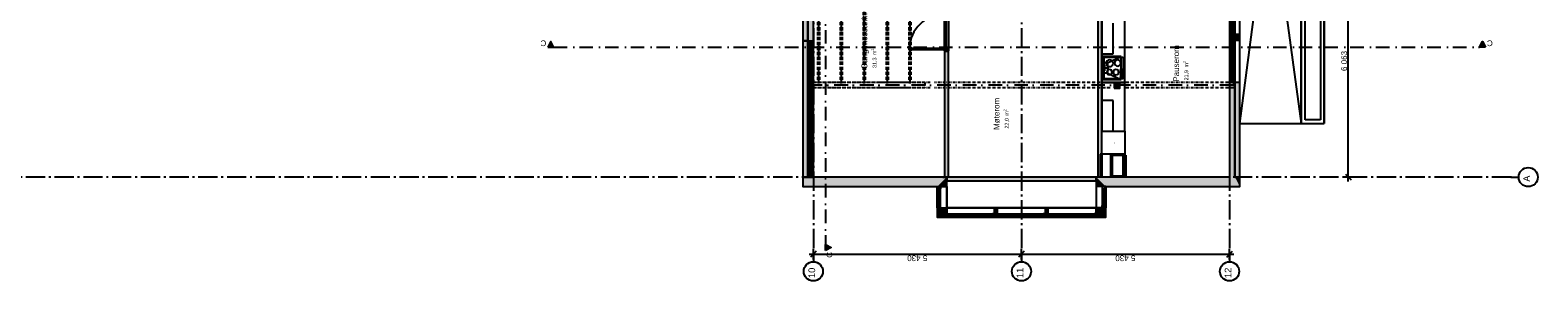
# Model space of a CAD drawing. Header units: millimetres. Extents: x -173281 to 144469, y -85977 to 83288.
# Tile 5 of 256: x -17899 to 21439, y -52589 to -46031. Entities that reach past the tile are written whole.
import ezdxf
from ezdxf.enums import TextEntityAlignment as Align

# ---------------------------------------------------------------- set-up
doc = ezdxf.new("R2010")
doc.units = ezdxf.units.MM
doc.header["$LTSCALE"] = 0.5
doc.header["$MEASUREMENT"] = 0
for name, pattern in [('Akselinje', [1500, 1000, -200, 100, -200]), ('Over snittplan', [260, 150, -50, 10, -50]), ('PLINE', [0]), ('Prikk & stiplet', [1340.555525, 705.555534, -352.777767, 0, -282.222223])]:
    doc.linetypes.add(name, pattern=pattern)
for name, color, linetype in [('06011 MPlan Trinn 3$0$A22_Søyler', 7, 'Continuous'), ('06011 MPlan Trinn 3$0$A22_S\uffbfyler (Skravur)', 7, 'Continuous'), ('06011 MPlan Trinn 3$0$A233', 7, 'Continuous'), ('06011 MPlan Trinn 3$0$A235', 7, 'Continuous'), ('06011 MPlan Trinn 3$0$A23_Yttervegger', 7, 'Continuous'), ('06011 MPlan Trinn 3$0$A23_Yttervegger (Skravur)', 7, 'Continuous'), ('06011 MPlan Trinn 3$0$A24_Innervegger', 7, 'Continuous'), ('06011 MPlan Trinn 3$0$A24_Innervegger (Skravur)', 7, 'Continuous'), ('06011 MPlan Trinn 3$0$A25_Dekker', 7, 'Continuous'), ('06011 MPlan Trinn 3$0$A27_Fast inv.', 7, 'Continuous'), ('06011 MPlan Trinn 3$0$TRAPP', 7, 'Continuous'), ('222- Søyler', 7, 'Continuous'), ('222- Søyler  (Skravur)', 7, 'Continuous'), ('223- Bjelker', 7, 'Continuous'), ('245- Skjørt', 7, 'Continuous'), ('245- Skjørt (Skravur)', 7, 'Continuous'), ('82-- Modullinjer', 7, 'Continuous'), ('842-M___1_50 Målsetting bygning(Nye konstruksjoner)', 7, 'Continuous'), ('852- Snittmarkør', 7, 'Continuous'), ('862- M___Nettoareal', 7, 'Continuous'), ('862- M___Nettoareal(Tekst)', 7, 'Continuous')]:
    doc.layers.add(name, color=color, linetype=linetype)
doc.styles.add('GENERATED_STYLE_1', font='arial.ttf')
doc.styles.add('GENERATED_STYLE_2', font='arial.ttf')
doc.dimstyles.new('GENERATED_STYLE__2', dxfattribs={"dimtxt": 150, "dimasz": 142.5, "dimexe": 0.18, "dimexo": 0.0625, "dimgap": 0, "dimtad": 1, "dimdec": 0, "dimzin": 0, "dimdsep": 46, "dimtxsty": 'GENERATED_STYLE_1', "dimblk": 'ARROWHEAD_6', "dimblk1": 'ARROWHEAD_6', "dimblk2": 'ARROWHEAD_6', "dimcen": 0.09, "dimse1": 1, "dimse2": 1, "dimclrd": 256, "dimclre": 256, "dimclrt": 256, "dimadec": 1, "dimazin": 0, "dimtfac": 1, "dimtdec": 4, "dimtmove": 0, "dimatfit": 3, "dimfxl": 1, "dimtolj": 1, "dimtzin": 0, "dimarcsym": 0})

# ---------------------------------------------------------------- blocks, each defined once
blk = doc.blocks.new('Pauserom__8', base_point=(12124, -46877))
at = {"layer": '862- M___Nettoareal(Tekst)', "insert": (12187, -47346), "char_height": 100, "attachment_point": 1, "rotation": 90, "style": 'GENERATED_STYLE_1'}
blk.add_mtext('\\A1;{\\pql;\\pt0,12050;\\fArial|b0|i0|c0|p0;\\W1.000000;21,9\\fArial|b0|i0|c0|p0;\\W1.000000;\\A1{\\H.66x;\\S^  ;}\\fArial|b0|i0|c0|p0;\\W1.000000; m\\fArial|b0|i0|c0|p0;\\W1.000000;\\A1{\\H.66x;\\S2^  ;}}', dxfattribs=at)
at = {"layer": '862- M___Nettoareal(Tekst)', "style": 'GENERATED_STYLE_1'}
for tag, height, p in [('DUMMY_861', 150, (11927, -46408)), ('ROOM_NAME', 150, (11927, -47380)), ('DUMMY_862', 100, (12163, -47346))]:
    blk.add_attdef(tag, text='', height=height, rotation=90, dxfattribs=at).set_placement(p, align=Align.TOP_LEFT)
blk = doc.blocks.new('Møterom__133', base_point=(7438, -48194))
at = {"layer": '862- M___Nettoareal(Tekst)', "insert": (7502, -48605), "char_height": 100, "attachment_point": 1, "rotation": 90, "style": 'GENERATED_STYLE_1'}
blk.add_mtext('\\A1;{\\pql;\\pt0,12050;\\fArial|b0|i0|c0|p0;\\W1.000000;22,0\\fArial|b0|i0|c0|p0;\\W1.000000;\\A1{\\H.66x;\\S^  ;}\\fArial|b0|i0|c0|p0;\\W1.000000; m\\fArial|b0|i0|c0|p0;\\W1.000000;\\A1{\\H.66x;\\S2^  ;}}', dxfattribs=at)
at = {"layer": '862- M___Nettoareal(Tekst)', "style": 'GENERATED_STYLE_1'}
for tag, height, p in [('DUMMY_861', 150, (7242, -47782)), ('ROOM_NAME', 150, (7242, -48639)), ('DUMMY_862', 100, (7478, -48605))]:
    blk.add_attdef(tag, text='', height=height, rotation=90, dxfattribs=at).set_placement(p, align=Align.TOP_LEFT)
blk = doc.blocks.new('Gang_messanin__134', base_point=(3989, -46299))
at = {"layer": '862- M___Nettoareal(Tekst)', "insert": (4052, -47019), "char_height": 100, "attachment_point": 1, "rotation": 90, "style": 'GENERATED_STYLE_1'}
blk.add_mtext('\\A1;{\\pql;\\pt0,12050;\\fArial|b0|i0|c0|p0;\\W1.000000;31,3\\fArial|b0|i0|c0|p0;\\W1.000000;\\A1{\\H.66x;\\S^  ;}\\fArial|b0|i0|c0|p0;\\W1.000000; m\\fArial|b0|i0|c0|p0;\\W1.000000;\\A1{\\H.66x;\\S2^  ;}}', dxfattribs=at)
at = {"layer": '862- M___Nettoareal(Tekst)', "style": 'GENERATED_STYLE_1'}
for tag, height, p in [('DUMMY_861', 150, (3792, -45579)), ('ROOM_NAME', 150, (3792, -47054)), ('DUMMY_862', 100, (4028, -47019))]:
    blk.add_attdef(tag, text='', height=height, rotation=90, dxfattribs=at).set_placement(p, align=Align.TOP_LEFT)
blk = doc.blocks.new('Standard grid marker[183]', base_point=(2536, 24720))
at = {"layer": '82-- Modullinjer', "linetype": 'Akselinje'}
for p, q in [((2536, 24520), (2536, -51889)), ((2536, -51889), (2536, -52089))]:
    blk.add_line(p, q, dxfattribs=at)
at = {"layer": '82-- Modullinjer', "linetype": 'PLINE'}
blk.add_circle((2536, -52339), 250, dxfattribs=at)
at = {"layer": '82-- Modullinjer', "linetype": 'Akselinje'}
blk.add_point((2536, -51889), dxfattribs=at)
blk.add_point((2536, -51889), dxfattribs=at)
at = {"layer": '82-- Modullinjer', "style": 'GENERATED_STYLE_2'}
for tag, p in [('AC_MarkerText_1_0', (2409, 24930)), ('AC_MarkerText_1_1', (2409, -52379))]:
    blk.add_attdef(tag, text='', height=175, rotation=90, dxfattribs=at).set_placement(p, align=Align.TOP_CENTER)
blk = doc.blocks.new('Standard grid marker[184]', base_point=(13396, 24720))
at = {"layer": '82-- Modullinjer', "linetype": 'Akselinje'}
for p, q in [((13396, 24520), (13396, -51889)), ((13396, -51889), (13396, -52089))]:
    blk.add_line(p, q, dxfattribs=at)
at = {"layer": '82-- Modullinjer', "linetype": 'PLINE'}
blk.add_circle((13396, -52339), 250, dxfattribs=at)
at = {"layer": '82-- Modullinjer', "linetype": 'Akselinje'}
blk.add_point((13396, -51889), dxfattribs=at)
blk.add_point((13396, -51889), dxfattribs=at)
at = {"layer": '82-- Modullinjer', "style": 'GENERATED_STYLE_2'}
for tag, p in [('AC_MarkerText_1_0', (13269, 24930)), ('AC_MarkerText_1_1', (13269, -52379))]:
    blk.add_attdef(tag, text='', height=175, rotation=90, dxfattribs=at).set_placement(p, align=Align.TOP_CENTER)
blk = doc.blocks.new('Standard grid marker[270]', base_point=(7966, 24720))
at = {"layer": '82-- Modullinjer', "linetype": 'Akselinje'}
for p, q in [((7966, 24520), (7966, -51889)), ((7966, -51889), (7966, -52089))]:
    blk.add_line(p, q, dxfattribs=at)
at = {"layer": '82-- Modullinjer', "linetype": 'PLINE'}
blk.add_circle((7966, -52339), 250, dxfattribs=at)
at = {"layer": '82-- Modullinjer', "linetype": 'Akselinje'}
blk.add_point((7966, -51889), dxfattribs=at)
blk.add_point((7966, -51889), dxfattribs=at)
at = {"layer": '82-- Modullinjer', "style": 'GENERATED_STYLE_2'}
for tag, p in [('AC_MarkerText_1_0', (7839, 24930)), ('AC_MarkerText_1_1', (7839, -52379))]:
    blk.add_attdef(tag, text='', height=175, rotation=90, dxfattribs=at).set_placement(p, align=Align.TOP_CENTER)
blk = doc.blocks.new('Standard grid marker[271]', base_point=(20939, -49874))
at = {"layer": '82-- Modullinjer', "linetype": 'Akselinje'}
for p, q in [((-81321, -49874), (-81521, -49874)), ((20739, -49874), (-81321, -49874)), ((20739, -49874), (20939, -49874))]:
    blk.add_line(p, q, dxfattribs=at)
at = {"layer": '82-- Modullinjer', "linetype": 'PLINE'}
for centre in [(-81771, -49874), (21189, -49874)]:
    blk.add_circle(centre, 250, dxfattribs=at)
at = {"layer": '82-- Modullinjer', "linetype": 'Akselinje'}
for p in [(-81321, -49874), (-81321, -49874), (20739, -49874), (20739, -49874)]:
    blk.add_point(p, dxfattribs=at)
at = {"layer": '82-- Modullinjer', "style": 'GENERATED_STYLE_2'}
for tag, p in [('AC_MarkerText_1_1', (-81899, -49914)), ('AC_MarkerText_1_0', (21062, -49914))]:
    blk.add_attdef(tag, text='', height=175, rotation=90, dxfattribs=at).set_placement(p, align=Align.TOP_CENTER)
blk = doc.blocks.new('*D1456')
at = {"layer": '842-M___1_50 Målsetting bygning(Nye konstruksjoner)', "linetype": 'PLINE'}
for p, q in [((2424, -51889), (2536, -51889)), ((2611, -51814), (2461, -51964)), ((2536, -52029), (2536, -51748)), ((2536, -51889), (7966, -51889)), ((8041, -51814), (7891, -51964))]:
    blk.add_line(p, q, dxfattribs=at)
at = {"layer": '842-M___1_50 Målsetting bygning(Nye konstruksjoner)', "insert": (5509, -51919), "char_height": 150, "attachment_point": 7, "rotation": 180, "style": 'GENERATED_STYLE_1'}
blk.add_mtext('\\A1;{\\pql;\\fArial|b0|i0|c0|p0;\\W1.000000;5\xa0430}', dxfattribs=at)
blk = doc.blocks.new('ARROWHEAD_6')
at = {"linetype": 'Continuous'}
for p, q in [((0, 0), (-1, 0)), ((-0.5, -0.5), (0.5, 0.5))]:
    blk.add_line(p, q, dxfattribs=at)
blk = doc.blocks.new('*D1457')
at = {"layer": '842-M___1_50 Målsetting bygning(Nye konstruksjoner)', "linetype": 'PLINE'}
for p, q in [((2536, -51889), (7966, -51889)), ((8041, -51814), (7891, -51964)), ((7966, -52029), (7966, -51748)), ((7966, -51889), (13396, -51889)), ((13321, -51964), (13471, -51814)), ((13396, -52029), (13396, -51748)), ((13396, -51889), (13509, -51889))]:
    blk.add_line(p, q, dxfattribs=at)
at = {"layer": '842-M___1_50 Målsetting bygning(Nye konstruksjoner)', "insert": (10939, -51919), "char_height": 150, "attachment_point": 7, "rotation": 180, "style": 'GENERATED_STYLE_1'}
blk.add_mtext('\\A1;{\\pql;\\fArial|b0|i0|c0|p0;\\W1.000000;5\xa0430}', dxfattribs=at)
blk = doc.blocks.new('*D1458')
at = {"layer": '842-M___1_50 Målsetting bygning(Nye konstruksjoner)', "linetype": 'PLINE'}
for p, q in [((16634, -43812), (16353, -43812)), ((16418, -43737), (16568, -43887)), ((16493, -49874), (16493, -43812)), ((16634, -49874), (16353, -49874)), ((16418, -49799), (16568, -49949)), ((16493, -49987), (16493, -49874))]:
    blk.add_line(p, q, dxfattribs=at)
at = {"layer": '842-M___1_50 Målsetting bygning(Nye konstruksjoner)', "insert": (16463, -47101), "char_height": 150, "attachment_point": 7, "rotation": 90, "style": 'GENERATED_STYLE_1'}
blk.add_mtext('\\A1;{\\pql;\\fArial|b0|i0|c0|p0;\\W1.000000;6\xa0063}', dxfattribs=at)

msp = doc.modelspace()

# ---------------------------------------------------------------- hatches: boundary and pattern name
at = {"linetype": 'Continuous'}
for points in [[(9961.8, -45024.4), (9961.8, -49874.4), (9976.8, -49874.4), (9976.8, -45024.4)], [(9976.8, -45024.4), (9976.8, -49874.4), (10046.8, -49874.4), (10046.8, -45024.4)], [(10061.8, -49874.4), (10061.8, -45024.4), (10046.8, -45024.4), (10046.8, -49874.4)], [(5961.8, -46584.4), (5961.8, -49874.4), (5976.8, -49874.4), (5976.8, -46584.4)], [(5976.8, -46584.4), (5976.8, -49874.4), (6046.8, -49874.4), (6046.8, -46584.4)], [(6061.8, -49874.4), (6061.8, -46584.4), (6046.8, -46584.4), (6046.8, -49874.4)], [(10386.8, -47549.4), (10536.8, -47549.4), (10536.8, -47399.4), (10386.8, -47399.4)]]:
    msp.add_hatch(color=256, dxfattribs=at).paths.add_polyline_path(points)
at = {"layer": '06011 MPlan Trinn 3$0$A22_S\uffbfyler (Skravur)', "linetype": 'Continuous'}
msp.add_hatch(color=256, dxfattribs=at).paths.add_polyline_path([(10386.8, -47549.4), (10536.8, -47549.4), (10536.8, -47399.4), (10386.8, -47399.4)])
at = {"layer": '06011 MPlan Trinn 3$0$A23_Yttervegger (Skravur)', "linetype": 'Continuous'}
for points in [[(2396.1, -46309.4), (2396.1, -41147), (2266.1, -41147), (2266.1, -46309.4)], [(2536.1, -41147), (2396.1, -41147), (2396.1, -46309.4), (2536.1, -46309.4)], [(2396.1, -49874.4), (2396.1, -46309.4), (2266.1, -46309.4), (2266.1, -49874.4)], [(13396.1, -46299.4), (13536.1, -46299.4), (13536.1, -46149.4), (13396.1, -46149.4)], [(13666.1, -46299.4), (13666.1, -46149.4), (13536.1, -46149.4), (13536.1, -46299.4)], [(2536.1, -47364.4), (2396.1, -47364.4), (2396.1, -47614.4), (2536.1, -47614.4)], [(13396.1, -49874.4), (13536.1, -49874.4), (13536.1, -47399.4), (13396.1, -47399.4)], [(13666.1, -49874.4), (13666.1, -47399.4), (13536.1, -47399.4), (13536.1, -49874.4)], [(2536.1, -48669.4), (2396.1, -48669.4), (2396.1, -48819.4), (2536.1, -48819.4)], [(6016.1, -49874.4), (2266.1, -49874.4), (2266.1, -50124.4), (5766.1, -50124.4)], [(6016.1, -49874.4), (5766.1, -50124.4), (6016.1, -50124.4)], [(13536.1, -49874.4), (9916.1, -49874.4), (10166.1, -50124.4), (13666.1, -50124.4)], [(9916.1, -50124.4), (10166.1, -50124.4), (9916.1, -49874.4)], [(13536.1, -49874.4), (13666.1, -50124.4), (13666.1, -49874.4)], [(6016.1, -50674.4), (5766.1, -50674.4), (5766.1, -50924.4)], [(6016.1, -50674.4), (5766.1, -50924.4), (6016.1, -50924.4)], [(7266.1, -50674.4), (7266.1, -50924.4), (7341.1, -50924.4), (7341.1, -50674.4)], [(8591.1, -50674.4), (8591.1, -50924.4), (8666.1, -50924.4), (8666.1, -50674.4)], [(9916.1, -50674.4), (10166.1, -50924.4), (10166.1, -50674.4)], [(9916.1, -50674.4), (9916.1, -50924.4), (10166.1, -50924.4)]]:
    msp.add_hatch(color=256, dxfattribs=at).paths.add_polyline_path(points)
at = {"layer": '06011 MPlan Trinn 3$0$A24_Innervegger (Skravur)', "linetype": 'Continuous'}
for points in [[(9961.8, -45024.4), (9961.8, -49874.4), (9976.8, -49874.4), (9976.8, -45024.4)], [(9976.8, -45024.4), (9976.8, -49874.4), (10046.8, -49874.4), (10046.8, -45024.4)], [(10061.8, -49874.4), (10061.8, -45024.4), (10046.8, -45024.4), (10046.8, -49874.4)]]:
    msp.add_hatch(color=256, dxfattribs=at).paths.add_polyline_path(points)
at = {"layer": '222- Søyler  (Skravur)', "linetype": 'Continuous'}
h = msp.add_hatch(dxfattribs=at)
h.set_pattern_fill('Skrålinjer_3', color=256, style=0, pattern_type=2)
h.set_pattern_definition([(45, (0, 0), (-127.2792, 127.2792), [])])
h.paths.add_polyline_path([(10391.8, -47544.4), (10531.8, -47544.4), (10531.8, -47404.4), (10391.8, -47404.4)])
at = {"layer": '245- Skjørt (Skravur)', "linetype": 'Continuous'}
h = msp.add_hatch(dxfattribs=at)
h.set_pattern_fill('Prikker_tett', color=256, style=0, pattern_type=2)
h.set_pattern_definition([(0, (0, 0), (0, 43.30127), [0, -25]), (0, (12.5, 21.65), (0, 43.30127), [0, -25])])
h.paths.add_polyline_path([(9916.1, -49874.4), (6016.1, -49874.4), (6016.1, -49974.4), (9916.1, -49974.4)])
at = {"layer": '852- Snittmarkør', "linetype": 'Continuous'}
for points in [[(-4389.3, -46480), (-4239.3, -46480), (-4314.3, -46330)], [(20069.7, -46480), (19994.7, -46330), (19919.7, -46480)], [(2850.7, -51789.6), (3000.7, -51714.6), (2850.7, -51639.6)]]:
    msp.add_hatch(color=256, dxfattribs=at).paths.add_polyline_path(points)

# ---------------------------------------------------------------- linework, layer by layer
at = {"linetype": 'PLINE'}
for p, q in [((9961.8, -45024.4), (9961.8, -49874.4)), ((10061.8, -49874.4), (10061.8, -45024.4)), ((5961.8, -45584.4), (5961.8, -46574.4)), ((5961.8, -46501.4), (5961.8, -45615.4)), ((6003.8, -46543.4), (6003.8, -45615.4)), ((6053.8, -45615.4), (6053.8, -46543.4)), ((6061.8, -45584.4), (6061.8, -46574.4)), ((10062.1, -45849.4), (10062.1, -46649.4)), ((10362.3, -46649.4), (10362.3, -45849.4)), ((5033.8, -46501.4), (5961.8, -46501.4)), ((5961.8, -46543.4), (5033.8, -46543.4)), ((5961.8, -46501.4), (5961.8, -46543.4)), ((5961.8, -46574.4), (5961.8, -46543.4)), ((5961.8, -46543.4), (6003.8, -46543.4)), ((6053.8, -46574.4), (5961.8, -46574.4)), ((5961.8, -46584.4), (5961.8, -49874.4)), ((5961.8, -46584.4), (5961.9, -46584.4)), ((5961.8, -46584.4), (5976.8, -46584.4)), ((5976.8, -46584.4), (6046.8, -46584.4)), ((6003.8, -46543.4), (6003.8, -46531.4)), ((6003.8, -46531.4), (6053.8, -46531.4)), ((6046.8, -46584.4), (6053.8, -46584.4)), ((6053.8, -46531.4), (6053.8, -46574.4)), ((6053.8, -46584.4), (6061.8, -46584.4)), ((6061.8, -49874.4), (6061.8, -46584.4)), ((10569.8, -46719), (10061.8, -46719)), ((10061.8, -46719), (10061.8, -47319)), ((10062.1, -46649.4), (10362.3, -46649.4)), ((10119.8, -47307.4), (10119.8, -46735.4)), ((10119.8, -46735.4), (10621.8, -46735.4)), ((10211.8, -46884), (10569.8, -46719)), ((10569.8, -47319), (10569.8, -46719)), ((10621.8, -46735.4), (10621.8, -47307.4)), ((10211.8, -46884), (10061.8, -46884)), ((10211.8, -47154), (10061.8, -47154)), ((10093.6, -47019), (10246, -47019)), ((10136.8, -46942.8), (10136.8, -47095.2)), ((10211.8, -46884), (10211.8, -47154)), ((10211.8, -47154), (10569.8, -47319)), ((10061.8, -47319), (10569.8, -47319)), ((10621.8, -47307.4), (10119.8, -47307.4)), ((10386.8, -47549.4), (10536.8, -47399.4)), ((10536.8, -47549.4), (10386.8, -47399.4)), ((10362.3, -47874.4), (10062.1, -47874.4)), ((10062.1, -47874.4), (10062.1, -48674.4)), ((10362.3, -48674.4), (10362.3, -47874.4)), ((10061.8, -49274.4), (10061.8, -48674.4)), ((10061.8, -48674.4), (10661.8, -48674.4)), ((10061.8, -49274.4), (10061.8, -48674.4)), ((10061.8, -48674.4), (10661.8, -48674.4)), ((10062.1, -48674.4), (10362.3, -48674.4)), ((10661.8, -48674.4), (10661.8, -49274.4)), ((10661.8, -48674.4), (10661.8, -49274.4)), ((10061.8, -49274.4), (10061.8, -49874.4)), ((10661.8, -49274.4), (10061.8, -49274.4)), ((10661.8, -49274.4), (10061.8, -49274.4)), ((10661.8, -49274.4), (10061.8, -49274.4)), ((10339.9, -49851.7), (10339.9, -49301.7)), ((10339.9, -49301.7), (10683.5, -49301.7)), ((10339.9, -49301.7), (10683.5, -49301.7)), ((10339.9, -49851.7), (10339.9, -49301.7)), ((10661.8, -49274.4), (10661.8, -49874.4)), ((10663.1, -49851.7), (10663.1, -49301.7)), ((10683.5, -49301.7), (10684.6, -49301.8)), ((10683.5, -49301.7), (10684.9, -49301.8)), ((10684.6, -49301.8), (10685.7, -49302.1)), ((10684.9, -49301.8), (10686.3, -49302.3)), ((10685.7, -49302.1), (10686.7, -49302.6)), ((10686.3, -49302.3), (10687.5, -49303.1)), ((10686.7, -49302.6), (10687.6, -49303.3)), ((10687.5, -49303.1), (10688.5, -49304.2)), ((10687.6, -49303.3), (10688.4, -49304.1)), ((10688.4, -49304.1), (10689, -49305.1)), ((10688.5, -49304.2), (10689.3, -49305.5)), ((10689, -49305.1), (10689.5, -49306.2)), ((10689.3, -49305.5), (10689.7, -49307)), ((10689.5, -49306.2), (10689.8, -49307.3)), ((10689.7, -49307), (10689.9, -49308.5)), ((10689.8, -49307.3), (10689.9, -49308.5)), ((10689.9, -49308.5), (10689.9, -49844.8)), ((10689.9, -49709.2), (10689.9, -49308.5)), ((10689.9, -49709.2), (10663.1, -49709.2)), ((10689.9, -49713.8), (10663.1, -49713.8)), ((10689.9, -49844.8), (10689.9, -49713.8))]:
    msp.add_line(p, q, dxfattribs=at)
at = {"linetype": 'PLINE', "flags": 128}
for points in [[(10061.8, -45049.4), (10062.5, -47399.4), (10661.9, -47399.4), (10661.9, -45049.4)], [(10061.5, -47399.4), (10061.8, -48674.4), (10661.9, -48674.4), (10661.9, -47399.4)], [(10386.8, -47549.4), (10536.8, -47549.4), (10536.8, -47399.4), (10386.8, -47399.4)]]:
    msp.add_lwpolyline(points, close=True, dxfattribs=at)
at = {"linetype": 'PLINE'}
for centre in [(10576.1, -47066.1), (10576.1, -47129.6), (10576.1, -47193.1), (10576.1, -47256.6)]:
    msp.add_circle(centre, 25.4, dxfattribs=at)
for centre, radius, start, end in [((5961.8, -46543.4), 928, 90, 177.40599), ((10267.8, -46896.4), 90, 90, 270), ((10267.8, -46896.4), 90, 270, 90), ((10477.8, -46890.4), 80, 90, 270), ((10477.8, -46890.4), 80, 270, 90), ((10263.8, -47130.4), 70, 90, 270), ((10263.8, -47130.4), 70, 270, 90), ((10432.8, -47130.4), 70, 90, 270), ((10432.8, -47130.4), 70, 270, 90)]:
    msp.add_arc(centre, radius, start, end, dxfattribs=at)
at = {"layer": '06011 MPlan Trinn 3$0$A22_Søyler', "linetype": 'PLINE'}
for p, q in [((10386.8, -47549.4), (10536.8, -47399.4)), ((10536.8, -47549.4), (10386.8, -47399.4))]:
    msp.add_line(p, q, dxfattribs=at)
at = {"layer": '06011 MPlan Trinn 3$0$A22_Søyler', "linetype": 'PLINE', "flags": 128}
msp.add_lwpolyline([(10386.8, -47549.4), (10536.8, -47549.4), (10536.8, -47399.4), (10386.8, -47399.4)], close=True, dxfattribs=at)
at = {"layer": '06011 MPlan Trinn 3$0$A233', "linetype": 'PLINE'}
for p, q in [((13446.1, -46149.4), (13446.1, -45049.4)), ((13494.1, -46110.4), (13494.1, -45088.4)), ((13518.1, -45088.4), (13518.1, -46110.4)), ((13536.1, -46149.4), (13536.1, -45049.4)), ((13536.1, -46149.4), (13536.1, -45049.4)), ((13666.1, -46149.4), (13666.1, -45049.4)), ((2396.1, -46309.4), (2486.1, -46309.4)), ((2396.1, -46347.4), (2396.1, -46309.4)), ((2396.1, -47364.4), (2396.1, -46309.4)), ((2450.1, -46347.4), (2396.1, -46347.4)), ((2414.1, -46348.4), (2414.1, -47325.4)), ((2438.1, -46348.4), (2414.1, -46348.4)), ((2438.1, -47325.4), (2438.1, -46348.4)), ((2450.1, -46366.4), (2450.1, -46347.4)), ((2486.1, -46366.4), (2450.1, -46366.4)), ((2486.1, -46309.4), (2486.1, -46366.4)), ((2486.1, -47364.4), (2486.1, -46309.4)), ((13446.1, -46149.4), (13446.1, -46092.4)), ((13446.1, -46092.4), (13482.1, -46092.4)), ((13536.1, -46149.4), (13446.1, -46149.4)), ((13536.1, -46299.4), (13446.1, -46299.4)), ((13446.1, -46299.4), (13446.1, -46356.4)), ((13446.1, -47399.4), (13446.1, -46299.4)), ((13446.1, -46356.4), (13482.1, -46356.4)), ((13482.1, -46092.4), (13482.1, -46111.4)), ((13482.1, -46111.4), (13536.1, -46111.4)), ((13482.1, -46356.4), (13482.1, -46337.4)), ((13482.1, -46337.4), (13536.1, -46337.4)), ((13518.1, -46110.4), (13494.1, -46110.4)), ((13494.1, -47360.4), (13494.1, -46338.4)), ((13494.1, -46338.4), (13518.1, -46338.4)), ((13518.1, -46338.4), (13518.1, -47360.4)), ((13536.1, -46111.4), (13536.1, -46149.4)), ((13666.1, -46149.4), (13536.1, -46149.4)), ((13536.1, -46337.4), (13536.1, -46299.4)), ((13536.1, -47399.4), (13536.1, -46299.4)), ((13666.1, -46299.4), (13536.1, -46299.4)), ((13536.1, -47399.4), (13536.1, -46299.4)), ((13666.1, -47399.4), (13666.1, -46299.4)), ((2450.1, -47326.4), (2396.1, -47326.4)), ((2396.1, -47326.4), (2396.1, -47364.4)), ((2396.1, -47364.4), (2486.1, -47364.4)), ((2414.1, -47325.4), (2438.1, -47325.4)), ((2486.1, -47307.4), (2450.1, -47307.4)), ((2450.1, -47307.4), (2450.1, -47326.4)), ((2486.1, -47364.4), (2486.1, -47307.4)), ((13446.1, -47399.4), (13446.1, -47342.4)), ((13446.1, -47342.4), (13482.1, -47342.4)), ((13536.1, -47399.4), (13446.1, -47399.4)), ((13482.1, -47342.4), (13482.1, -47361.4)), ((13482.1, -47361.4), (13536.1, -47361.4)), ((13518.1, -47360.4), (13494.1, -47360.4)), ((13536.1, -47361.4), (13536.1, -47399.4)), ((13666.1, -47399.4), (13536.1, -47399.4)), ((2396.1, -47614.4), (2486.1, -47614.4)), ((2396.1, -47652.4), (2396.1, -47614.4)), ((2396.1, -47614.4), (2396.1, -48669.4)), ((2450.1, -47652.4), (2396.1, -47652.4)), ((2414.1, -48630.4), (2414.1, -47653.4)), ((2414.1, -47653.4), (2438.1, -47653.4)), ((2438.1, -47653.4), (2438.1, -48630.4)), ((2450.1, -47671.4), (2450.1, -47652.4)), ((2486.1, -47671.4), (2450.1, -47671.4)), ((2486.1, -47614.4), (2486.1, -47671.4)), ((2486.1, -47614.4), (2486.1, -48669.4)), ((2450.1, -48631.4), (2396.1, -48631.4)), ((2396.1, -48631.4), (2396.1, -48669.4)), ((2396.1, -48669.4), (2486.1, -48669.4)), ((2438.1, -48630.4), (2414.1, -48630.4)), ((2486.1, -48612.4), (2450.1, -48612.4)), ((2450.1, -48612.4), (2450.1, -48631.4)), ((2486.1, -48669.4), (2486.1, -48612.4)), ((2396.1, -48819.4), (2486.1, -48819.4)), ((2396.1, -48857.4), (2396.1, -48819.4)), ((2396.1, -48819.4), (2396.1, -49874.4)), ((2450.1, -48857.4), (2396.1, -48857.4)), ((2414.1, -49835.4), (2414.1, -48858.4)), ((2414.1, -48858.4), (2438.1, -48858.4)), ((2438.1, -48858.4), (2438.1, -49835.4)), ((2450.1, -48876.4), (2450.1, -48857.4)), ((2486.1, -48876.4), (2450.1, -48876.4)), ((2486.1, -48819.4), (2486.1, -48876.4)), ((2486.1, -48819.4), (2486.1, -49874.4)), ((2450.1, -49836.4), (2396.1, -49836.4)), ((2396.1, -49836.4), (2396.1, -49874.4)), ((2396.1, -49874.4), (2486.1, -49874.4)), ((2438.1, -49835.4), (2414.1, -49835.4)), ((2486.1, -49817.4), (2450.1, -49817.4)), ((2450.1, -49817.4), (2450.1, -49836.4)), ((2486.1, -49874.4), (2486.1, -49817.4)), ((5766.1, -50124.4), (5856.1, -50124.4)), ((5766.1, -50162.4), (5766.1, -50124.4)), ((5766.1, -50674.4), (5766.1, -50124.4)), ((5820.1, -50162.4), (5766.1, -50162.4)), ((5784.1, -50163.4), (5784.1, -50635.4)), ((5808.1, -50163.4), (5784.1, -50163.4)), ((5808.1, -50635.4), (5808.1, -50163.4)), ((5820.1, -50181.4), (5820.1, -50162.4)), ((5856.1, -50181.4), (5820.1, -50181.4)), ((5856.1, -50124.4), (5856.1, -50181.4)), ((5856.1, -50674.4), (5856.1, -50124.4)), ((10166.1, -50124.4), (10076.1, -50124.4)), ((10076.1, -50124.4), (10076.1, -50181.4)), ((10076.1, -50124.4), (10076.1, -50674.4)), ((10076.1, -50181.4), (10112.1, -50181.4)), ((10112.1, -50181.4), (10112.1, -50162.4)), ((10112.1, -50162.4), (10166.1, -50162.4)), ((10148.1, -50163.4), (10124.1, -50163.4)), ((10124.1, -50163.4), (10124.1, -50635.4)), ((10148.1, -50635.4), (10148.1, -50163.4)), ((10166.1, -50162.4), (10166.1, -50124.4)), ((10166.1, -50124.4), (10166.1, -50674.4)), ((5820.1, -50636.4), (5766.1, -50636.4)), ((5766.1, -50636.4), (5766.1, -50674.4)), ((5766.1, -50674.4), (5856.1, -50674.4)), ((5784.1, -50635.4), (5808.1, -50635.4)), ((5856.1, -50617.4), (5820.1, -50617.4)), ((5820.1, -50617.4), (5820.1, -50636.4)), ((5856.1, -50674.4), (5856.1, -50617.4)), ((10076.1, -50674.4), (10076.1, -50617.4)), ((10076.1, -50617.4), (10112.1, -50617.4)), ((10166.1, -50674.4), (10076.1, -50674.4)), ((10112.1, -50617.4), (10112.1, -50636.4)), ((10112.1, -50636.4), (10166.1, -50636.4)), ((10124.1, -50635.4), (10148.1, -50635.4)), ((10166.1, -50636.4), (10166.1, -50674.4)), ((6016.1, -50924.4), (6016.1, -50834.4)), ((6016.1, -50834.4), (6073.1, -50834.4)), ((6016.1, -50834.4), (7266.1, -50834.4)), ((6054.1, -50924.4), (6016.1, -50924.4)), ((6016.1, -50924.4), (7266.1, -50924.4)), ((6073.1, -50870.4), (6054.1, -50870.4)), ((6054.1, -50870.4), (6054.1, -50924.4)), ((6055.1, -50906.4), (6055.1, -50882.4)), ((6055.1, -50882.4), (7227.1, -50882.4)), ((7227.1, -50906.4), (6055.1, -50906.4)), ((6073.1, -50834.4), (6073.1, -50870.4)), ((7266.1, -50834.4), (7209.1, -50834.4)), ((7209.1, -50834.4), (7209.1, -50870.4)), ((7209.1, -50870.4), (7228.1, -50870.4)), ((7227.1, -50882.4), (7227.1, -50906.4)), ((7228.1, -50870.4), (7228.1, -50924.4)), ((7228.1, -50924.4), (7266.1, -50924.4)), ((7266.1, -50924.4), (7266.1, -50834.4)), ((7341.1, -50924.4), (7341.1, -50834.4)), ((7341.1, -50834.4), (7398.1, -50834.4)), ((7341.1, -50834.4), (8591.1, -50834.4)), ((7379.1, -50924.4), (7341.1, -50924.4)), ((7341.1, -50924.4), (8591.1, -50924.4)), ((7398.1, -50870.4), (7379.1, -50870.4)), ((7379.1, -50870.4), (7379.1, -50924.4)), ((7380.1, -50906.4), (7380.1, -50882.4)), ((7380.1, -50882.4), (8552.1, -50882.4)), ((8552.1, -50906.4), (7380.1, -50906.4)), ((7398.1, -50834.4), (7398.1, -50870.4)), ((8591.1, -50834.4), (8534.1, -50834.4)), ((8534.1, -50834.4), (8534.1, -50870.4)), ((8534.1, -50870.4), (8553.1, -50870.4)), ((8552.1, -50882.4), (8552.1, -50906.4)), ((8553.1, -50870.4), (8553.1, -50924.4)), ((8553.1, -50924.4), (8591.1, -50924.4)), ((8591.1, -50924.4), (8591.1, -50834.4)), ((8666.1, -50924.4), (8666.1, -50834.4)), ((8666.1, -50834.4), (8723.1, -50834.4)), ((8666.1, -50834.4), (9916.1, -50834.4)), ((8704.1, -50924.4), (8666.1, -50924.4)), ((8666.1, -50924.4), (9916.1, -50924.4)), ((8723.1, -50870.4), (8704.1, -50870.4)), ((8704.1, -50870.4), (8704.1, -50924.4)), ((8705.1, -50906.4), (8705.1, -50882.4)), ((8705.1, -50882.4), (9877.1, -50882.4)), ((9877.1, -50906.4), (8705.1, -50906.4)), ((8723.1, -50834.4), (8723.1, -50870.4)), ((9916.1, -50834.4), (9859.1, -50834.4)), ((9859.1, -50834.4), (9859.1, -50870.4)), ((9859.1, -50870.4), (9878.1, -50870.4)), ((9877.1, -50882.4), (9877.1, -50906.4)), ((9878.1, -50870.4), (9878.1, -50924.4)), ((9878.1, -50924.4), (9916.1, -50924.4)), ((9916.1, -50924.4), (9916.1, -50834.4))]:
    msp.add_line(p, q, dxfattribs=at)
at = {"layer": '06011 MPlan Trinn 3$0$A235', "linetype": 'PLINE'}
msp.add_line((5033.8, -46543.4), (5033.8, -46501.4), dxfattribs=at)
at = {"layer": '06011 MPlan Trinn 3$0$A23_Yttervegger', "linetype": 'PLINE'}
for p, q in [((2266.1, -41147), (2266.1, -46309.4)), ((2396.1, -46309.4), (2396.1, -41147)), ((2396.1, -41147), (2396.1, -46309.4)), ((2536.1, -46309.4), (2536.1, -41147)), ((13396.1, -45049.4), (13396.1, -46149.4)), ((13536.1, -46149.4), (13536.1, -45049.4)), ((13536.1, -45049.4), (13536.1, -46149.4)), ((13666.1, -46149.4), (13666.1, -45049.4)), ((2266.1, -46309.4), (2396.1, -46309.4)), ((2396.1, -46309.4), (2266.1, -46309.4)), ((2266.1, -46309.4), (2266.1, -49874.4)), ((2396.1, -49874.4), (2396.1, -46309.4)), ((2396.1, -46309.4), (2536.1, -46309.4)), ((2396.1, -46309.4), (2396.1, -47364.4)), ((2536.1, -47364.4), (2536.1, -46309.4)), ((13536.1, -46149.4), (13396.1, -46149.4)), ((13396.1, -46149.4), (13396.1, -46299.4)), ((13536.1, -46299.4), (13396.1, -46299.4)), ((13396.1, -46299.4), (13396.1, -47399.4)), ((13536.1, -46299.4), (13536.1, -46149.4)), ((13666.1, -46149.4), (13536.1, -46149.4)), ((13536.1, -46149.4), (13536.1, -46299.4)), ((13536.1, -47399.4), (13536.1, -46299.4)), ((13666.1, -46299.4), (13536.1, -46299.4)), ((13536.1, -46299.4), (13536.1, -47399.4)), ((13666.1, -46299.4), (13666.1, -46149.4)), ((13666.1, -47399.4), (13666.1, -46299.4)), ((2396.1, -47364.4), (2536.1, -47364.4)), ((2396.1, -47364.4), (2396.1, -47614.4)), ((2536.1, -47614.4), (2536.1, -47364.4)), ((13536.1, -47399.4), (13396.1, -47399.4)), ((13396.1, -47399.4), (13396.1, -49874.4)), ((13536.1, -49874.4), (13536.1, -47399.4)), ((13666.1, -47399.4), (13536.1, -47399.4)), ((13536.1, -47399.4), (13536.1, -49874.4)), ((13666.1, -49874.4), (13666.1, -47399.4)), ((2396.1, -47614.4), (2536.1, -47614.4)), ((2396.1, -47614.4), (2396.1, -48669.4)), ((2536.1, -48669.4), (2536.1, -47614.4)), ((2396.1, -48669.4), (2536.1, -48669.4)), ((2396.1, -48669.4), (2396.1, -48819.4)), ((2536.1, -48819.4), (2536.1, -48669.4)), ((2396.1, -48819.4), (2536.1, -48819.4)), ((2396.1, -48819.4), (2396.1, -49874.4)), ((2536.1, -49874.4), (2536.1, -48819.4)), ((2266.1, -49874.4), (2396.1, -49874.4)), ((2396.1, -49874.4), (2266.1, -49874.4)), ((2266.1, -49874.4), (2266.1, -50124.4)), ((2396.1, -49874.4), (2536.1, -49874.4)), ((6016.1, -49874.4), (2536.1, -49874.4)), ((6016.1, -50124.4), (6016.1, -49874.4)), ((13396.1, -49874.4), (9916.1, -49874.4)), ((9916.1, -49874.4), (9916.1, -50124.4)), ((13536.1, -49874.4), (13666.1, -49874.4)), ((13666.1, -50124.4), (13666.1, -49874.4)), ((2266.1, -50124.4), (5766.1, -50124.4)), ((5766.1, -50124.4), (6016.1, -50124.4)), ((5766.1, -50124.4), (5766.1, -50674.4)), ((6016.1, -50674.4), (6016.1, -50124.4)), ((10166.1, -50124.4), (9916.1, -50124.4)), ((9916.1, -50124.4), (9916.1, -50674.4)), ((10166.1, -50124.4), (13666.1, -50124.4)), ((10166.1, -50674.4), (10166.1, -50124.4)), ((5766.1, -50674.4), (6016.1, -50674.4)), ((5766.1, -50674.4), (5766.1, -50924.4)), ((6016.1, -50924.4), (6016.1, -50674.4)), ((7266.1, -50674.4), (6016.1, -50674.4)), ((7266.1, -50924.4), (7266.1, -50674.4)), ((7341.1, -50674.4), (7266.1, -50674.4)), ((7341.1, -50924.4), (7341.1, -50674.4)), ((8591.1, -50674.4), (7341.1, -50674.4)), ((8591.1, -50924.4), (8591.1, -50674.4)), ((8666.1, -50674.4), (8591.1, -50674.4)), ((8666.1, -50924.4), (8666.1, -50674.4)), ((9916.1, -50674.4), (8666.1, -50674.4)), ((10166.1, -50674.4), (9916.1, -50674.4)), ((9916.1, -50924.4), (9916.1, -50674.4)), ((10166.1, -50924.4), (10166.1, -50674.4)), ((5766.1, -50924.4), (6016.1, -50924.4)), ((6016.1, -50924.4), (7266.1, -50924.4)), ((7266.1, -50924.4), (7341.1, -50924.4)), ((7341.1, -50924.4), (8591.1, -50924.4)), ((8591.1, -50924.4), (8666.1, -50924.4)), ((8666.1, -50924.4), (9916.1, -50924.4)), ((9916.1, -50924.4), (10166.1, -50924.4))]:
    msp.add_line(p, q, dxfattribs=at)
at = {"layer": '06011 MPlan Trinn 3$0$A24_Innervegger', "linetype": 'PLINE'}
for p, q in [((9961.8, -45024.4), (9961.8, -49874.4)), ((10061.8, -49874.4), (10061.8, -45024.4)), ((5916.1, -49874.4), (6016.1, -49874.4)), ((6016.1, -50124.4), (6016.1, -50824.4)), ((9916.1, -50124.4), (9916.1, -50824.4)), ((6016.1, -50674.4), (9916.1, -50674.4))]:
    msp.add_line(p, q, dxfattribs=at)
at = {"layer": '06011 MPlan Trinn 3$0$A25_Dekker', "linetype": 'PLINE', "flags": 128}
msp.add_lwpolyline([(13691.1, 5130.4), (13341.1, 5130.4), (13341.1, 5374.8), (10841.1, 5374.8), (10841.1, 5230.6), (5840.9, 5230.6), (5840.9, -2019.4), (2266.1, -2019.4), (2266.1, -50119.4), (5766.1, -50119.4), (5766.1, -50919.4), (10166.1, -50919.4), (10166.1, -50119.4), (13666.1, -50119.4), (13666.1, -2024.4), (12466.1, -2024.4), (12466.1, 3000.6), (13691.1, 3000.6)], close=True, dxfattribs=at)
at = {"layer": '06011 MPlan Trinn 3$0$A27_Fast inv.', "linetype": 'PLINE'}
for p, q in [((10016.1, -49274.4), (10016.1, -49874.4)), ((10616.1, -49274.4), (10016.1, -49274.4)), ((10661.8, -49274.4), (10061.8, -49274.4)), ((10661.8, -49274.4), (10061.8, -49274.4)), ((10294.2, -49851.7), (10294.2, -49301.7)), ((10294.2, -49301.7), (10637.8, -49301.7)), ((10294.2, -49301.7), (10637.8, -49301.7)), ((10294.2, -49851.7), (10294.2, -49301.7)), ((10616.1, -49274.4), (10616.1, -49874.4)), ((10617.4, -49851.7), (10617.4, -49301.7)), ((10637.8, -49301.7), (10638.9, -49301.8)), ((10637.8, -49301.7), (10639.2, -49301.8)), ((10638.9, -49301.8), (10640, -49302.1)), ((10639.2, -49301.8), (10640.6, -49302.3)), ((10640, -49302.1), (10641, -49302.6)), ((10640.6, -49302.3), (10641.8, -49303.1)), ((10641, -49302.6), (10641.9, -49303.3)), ((10641.8, -49303.1), (10642.8, -49304.2)), ((10641.9, -49303.3), (10642.7, -49304.1)), ((10642.7, -49304.1), (10643.3, -49305.1)), ((10642.8, -49304.2), (10643.6, -49305.5)), ((10643.3, -49305.1), (10643.8, -49306.2)), ((10643.6, -49305.5), (10644, -49307)), ((10643.8, -49306.2), (10644.1, -49307.3)), ((10644, -49307), (10644.2, -49308.5)), ((10644.1, -49307.3), (10644.2, -49308.5)), ((10644.2, -49308.5), (10644.2, -49844.8)), ((10644.2, -49709.2), (10644.2, -49308.5)), ((10637.8, -49851.7), (10294.2, -49851.7)), ((10294.2, -49851.7), (10637.8, -49851.7)), ((10644.2, -49709.2), (10617.4, -49709.2)), ((10644.2, -49713.8), (10617.4, -49713.8)), ((10638.9, -49851.5), (10637.8, -49851.7)), ((10637.8, -49851.7), (10639.2, -49851.5)), ((10640, -49851.2), (10638.9, -49851.5)), ((10639.2, -49851.5), (10640.6, -49851)), ((10641, -49850.7), (10640, -49851.2)), ((10640.6, -49851), (10641.8, -49850.2)), ((10641.9, -49850.1), (10641, -49850.7)), ((10641.8, -49850.2), (10642.8, -49849.1)), ((10642.7, -49849.2), (10641.9, -49850.1)), ((10643.3, -49848.2), (10642.7, -49849.2)), ((10642.8, -49849.1), (10643.6, -49847.8)), ((10643.8, -49847.2), (10643.3, -49848.2)), ((10643.6, -49847.8), (10644, -49846.3)), ((10644.1, -49846), (10643.8, -49847.2)), ((10644, -49846.3), (10644.2, -49844.8)), ((10644.2, -49844.8), (10644.1, -49846)), ((10644.2, -49844.8), (10644.2, -49713.8))]:
    msp.add_line(p, q, dxfattribs=at)
at = {"layer": '06011 MPlan Trinn 3$0$TRAPP', "linetype": 'PLINE'}
for p, q in [((15266.2, -48474.4), (15266.2, -40874.1)), ((13666.1, -48474.4), (14452, -42474.4)), ((14452, -42474.4), (15266.2, -48474.4)), ((15266.2, -42474.4), (15266.2, -48474.4)), ((15865.7, -48474.4), (15865.7, -42474.4)), ((15865.7, -42474.4), (15865.7, -48474.4)), ((15865.7, -42474.4), (15865.7, -48474.4)), ((15366.2, -48374.4), (15366.2, -42574.4)), ((15366.2, -48374.4), (15366.2, -42574.4)), ((15765.7, -42574.4), (15765.7, -48374.4)), ((15765.7, -42574.4), (15765.7, -48374.4)), ((15765.7, -48374.4), (15366.2, -48374.4)), ((13666.1, -48474.4), (15266.2, -48474.4)), ((15266.2, -48474.4), (15366.2, -48474.4)), ((15366.2, -48474.4), (15865.7, -48474.4))]:
    msp.add_line(p, q, dxfattribs=at)
at = {"layer": '222- Søyler', "linetype": 'PLINE', "flags": 128}
msp.add_lwpolyline([(10391.8, -47544.4), (10531.8, -47544.4), (10531.8, -47404.4), (10391.8, -47404.4)], close=True, dxfattribs=at)
at = {"layer": '223- Bjelker', "linetype": 'Over snittplan'}
for p, q in [((2646.1, -45044.4), (2646.1, -47404.4)), ((2696.1, -45044.4), (2696.1, -47404.4)), ((3236.1, -45044.4), (3236.1, -47404.4)), ((3286.1, -45044.4), (3286.1, -47404.4)), ((3836.1, -45044.4), (3836.1, -47404.4)), ((3886.1, -45044.4), (3886.1, -47404.4)), ((4436.1, -45044.4), (4436.1, -47404.4)), ((4486.1, -45044.4), (4486.1, -47404.4)), ((5026.1, -45044.4), (5026.1, -47404.4)), ((5076.1, -45044.4), (5076.1, -47404.4)), ((5331.1, -47404.4), (2436.1, -47404.4)), ((2436.1, -47404.4), (2436.1, -47544.4)), ((5446.1, -47404.4), (2436.1, -47404.4)), ((2436.1, -47404.4), (2436.1, -47544.4)), ((5331.1, -47544.4), (2436.1, -47544.4)), ((5446.1, -47544.4), (2436.1, -47544.4)), ((2646.1, -47404.4), (2696.1, -47404.4)), ((3236.1, -47404.4), (3286.1, -47404.4)), ((3836.1, -47404.4), (3886.1, -47404.4)), ((4436.1, -47404.4), (4486.1, -47404.4)), ((5026.1, -47404.4), (5076.1, -47404.4)), ((5586.1, -47404.4), (5446.1, -47404.4)), ((5446.1, -47404.4), (5446.1, -47544.4)), ((5586.1, -47544.4), (5446.1, -47544.4)), ((10276.8, -47404.4), (5701.1, -47404.4)), ((10276.8, -47544.4), (5701.1, -47544.4)), ((10531.8, -47404.4), (10391.8, -47404.4)), ((10531.8, -47544.4), (10391.8, -47544.4)), ((13496.1, -47404.4), (10646.8, -47404.4)), ((13496.1, -47544.4), (10646.8, -47544.4)), ((13496.1, -47404.4), (13496.1, -47544.4))]:
    msp.add_line(p, q, dxfattribs=at)
at = {"layer": '223- Bjelker', "linetype": 'Prikk & stiplet'}
for p, q in [((2671.1, -45044.4), (2671.1, -47404.4)), ((3261.1, -45044.4), (3261.1, -47404.4)), ((3861.1, -45044.4), (3861.1, -47404.4)), ((4461.1, -45044.4), (4461.1, -47404.4)), ((5051.1, -45044.4), (5051.1, -47404.4)), ((13496.1, -47474.4), (2436.1, -47474.4)), ((5446.1, -47474.4), (2436.1, -47474.4))]:
    msp.add_line(p, q, dxfattribs=at)
at = {"layer": '245- Skjørt', "linetype": 'PLINE', "flags": 128}
for points in [[(9916.1, -49874.4), (6016.1, -49874.4)], [(6016.1, -49874.4), (6016.1, -49974.4)], [(9916.1, -49974.4), (9916.1, -49874.4)], [(6016.1, -49974.4), (9916.1, -49974.4)]]:
    msp.add_lwpolyline(points, dxfattribs=at)
at = {"layer": '852- Snittmarkør', "linetype": 'Prikk & stiplet'}
for p, q in [((2850.7, -39326.3), (2850.7, -51639.6)), ((-4239.3, -46480), (19919.7, -46480))]:
    msp.add_line(p, q, dxfattribs=at)
at = {"layer": '852- Snittmarkør', "linetype": 'PLINE', "flags": 128}
for points in [[(-4389.3, -46480), (-4239.3, -46480), (-4314.3, -46330)], [(20069.7, -46480), (19919.7, -46480), (19994.7, -46330)], [(2850.7, -51789.6), (2850.7, -51639.6), (3000.7, -51714.6)]]:
    msp.add_lwpolyline(points, close=True, dxfattribs=at)

# ---------------------------------------------------------------- block references
at = {"layer": '82-- Modullinjer', "linetype": 'PLINE'}
ref = msp.add_blockref('Standard grid marker[183]', (2536.1, 24720), dxfattribs=at)
ref.add_attrib('AC_MarkerText_1_1', '10', dxfattribs={"color": 7, "height": 175, "rotation": 90, "style": 'GENERATED_STYLE_2'}).set_placement((2408.6, -52378.9), align=Align.TOP_CENTER)
ref = msp.add_blockref('Standard grid marker[270]', (7966.1, 24720), dxfattribs=at)
ref.add_attrib('AC_MarkerText_1_1', '11', dxfattribs={"color": 7, "height": 175, "rotation": 90, "style": 'GENERATED_STYLE_2'}).set_placement((7838.6, -52378.9), align=Align.TOP_CENTER)
ref = msp.add_blockref('Standard grid marker[184]', (13396.1, 24720), dxfattribs=at)
ref.add_attrib('AC_MarkerText_1_1', '12', dxfattribs={"color": 7, "height": 175, "rotation": 90, "style": 'GENERATED_STYLE_2'}).set_placement((13268.6, -52378.9), align=Align.TOP_CENTER)
ref = msp.add_blockref('Standard grid marker[271]', (20939.5, -49874.4), dxfattribs=at)
ref.add_attrib('AC_MarkerText_1', 'A', dxfattribs={"color": 7, "height": 175, "rotation": 90, "style": 'GENERATED_STYLE_2'}).set_placement((21062, -49914.4), align=Align.TOP_CENTER)
ref.add_attrib('AC_MarkerText_1_1', 'A', dxfattribs={"color": 7, "height": 175, "rotation": 90, "style": 'GENERATED_STYLE_2'}).set_placement((-81898.8, -49914.4), align=Align.TOP_CENTER)
at = {"layer": '862- M___Nettoareal', "linetype": 'Continuous'}
ref = msp.add_blockref('Gang_messanin__134', (3988.9, -46299), dxfattribs=at)
ref.add_attrib('ROOM_NAME', 'Gang/messanin', dxfattribs={"layer": '862- M___Nettoareal(Tekst)', "color": 7, "height": 150, "rotation": 90, "style": 'GENERATED_STYLE_1'}).set_placement((3792.5, -47053.7), align=Align.TOP_LEFT)
ref = msp.add_blockref('Pauserom__8', (12123.9, -46876.8), dxfattribs=at)
ref.add_attrib('ROOM_NAME', 'Pauserom', dxfattribs={"layer": '862- M___Nettoareal(Tekst)', "color": 7, "height": 150, "rotation": 90, "style": 'GENERATED_STYLE_1'}).set_placement((11927.5, -47379.9), align=Align.TOP_LEFT)
ref = msp.add_blockref('Møterom__133', (7438.4, -48193.5), dxfattribs=at)
ref.add_attrib('ROOM_NAME', 'Møterom', dxfattribs={"layer": '862- M___Nettoareal(Tekst)', "color": 7, "height": 150, "rotation": 90, "style": 'GENERATED_STYLE_1'}).set_placement((7242, -48639.2), align=Align.TOP_LEFT)

# ---------------------------------------------------------------- texts
at = {"linetype": 'Continuous', "insert": (10428.7, -49010.9), "char_height": 60, "attachment_point": 7, "rotation": 90, "style": 'GENERATED_STYLE_1'}
msp.add_mtext('\\A1;{\\pql;\\fArial|b0|i0|c0|p0;\\W1.000000;F}', dxfattribs=at)
at = {"layer": '852- Snittmarkør', "char_height": 150, "style": 'GENERATED_STYLE_1'}
for s, insert, attachment_point, rotation in [('\\A1;{\\pqr;\\pt0;\\fArial|b0|i0|c0|p0;\\W1.000000;C}', (-4582.9, -46297.5), 9, 180), ('\\A1;{\\pql;\\pt0;\\fArial|b0|i0|c0|p0;\\W1.000000;C}', (20263.2, -46297.5), 7, 180), ('\\A1;{\\pql;\\pt0;\\fArial|b0|i0|c0|p0;\\W1.000000;C}', (3033.2, -51983.2), 7, 90)]:
    msp.add_mtext(s, dxfattribs=dict(at, insert=insert, attachment_point=attachment_point, rotation=rotation))

# ---------------------------------------------------------------- dimensions: what is measured, and where the dimension line sits
at = {"layer": '842-M___1_50 Målsetting bygning(Nye konstruksjoner)', "linetype": 'Continuous'}
for base, p1, p2, angle, picture, middle, turn in [((16493.14374, -43811.92771), (21189.46133, -49874.42772), (21189.46133, -43811.92771), 90, '*D1458', (16388.14373, -46843.2587), 90), ((7966.1, -51888.9), (2536.1, -52338.9), (7966.1, -52338.9), 0, '*D1456', (5251.2, -51993.9), 180), ((13396.1, -51888.9), (7966.1, -52338.9), (13396.1, -52338.9), 0, '*D1457', (10681.2, -51993.9), 180)]:
    dim = msp.add_linear_dim(base=base, p1=p1, p2=p2, angle=angle, dimstyle='GENERATED_STYLE__2', dxfattribs=at)
    dim.commit()
    dim.dimension.update_dxf_attribs({"geometry": picture, "text_midpoint": middle, "dimtype": 160, "text_rotation": turn})

doc.saveas('drawing.dxf')
